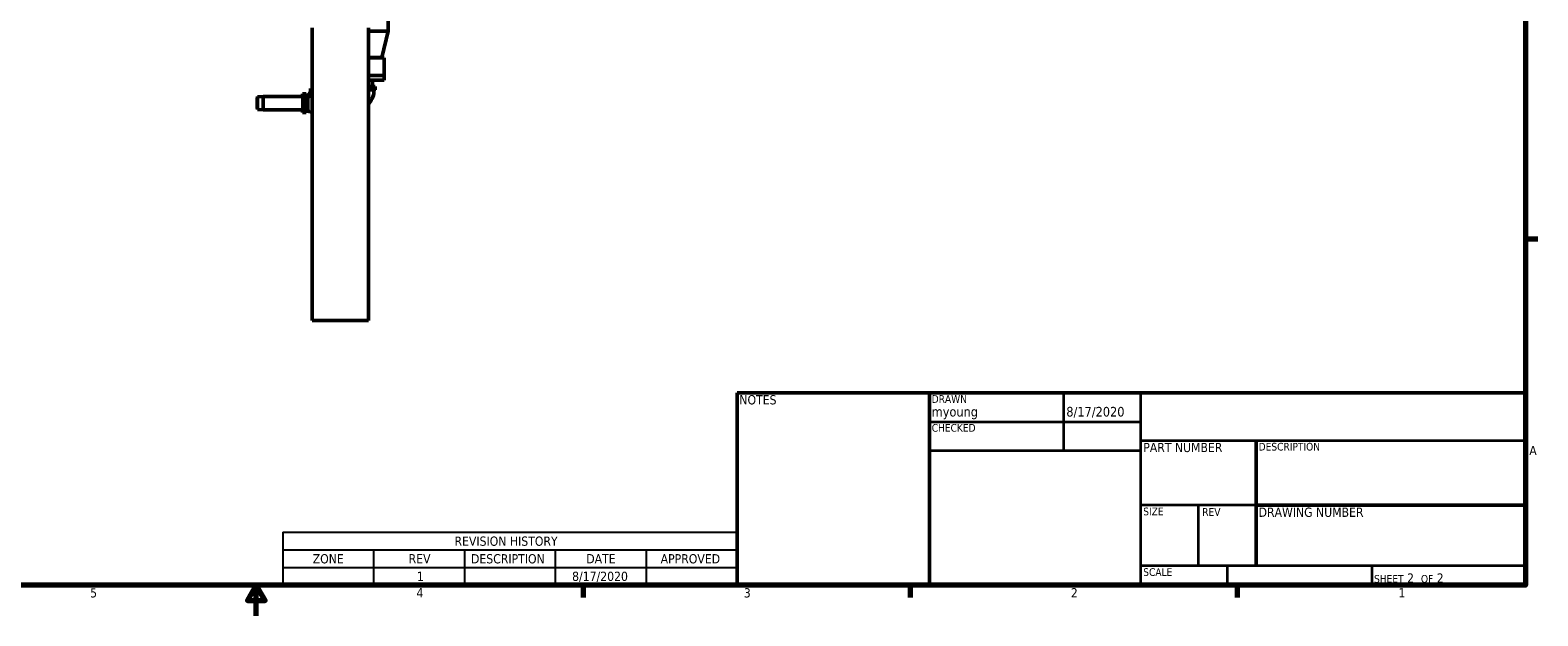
# Model space of a CAD drawing. Header units: inches. Extents: x 1 to 203, y 4 to 128.
# Tile 6 of 47: x 84 to 202, y 4 to 49. Entities that reach past the tile are written whole.
import ezdxf
from ezdxf.enums import TextEntityAlignment as Align

# ---------------------------------------------------------------- set-up
doc = ezdxf.new("R2010")
doc.units = ezdxf.units.IN
doc.header["$LTSCALE"] = 6
doc.header["$MEASUREMENT"] = 0
for name, color, linetype, lineweight in [('Border (ANSI)', 7, 'Continuous', 70), ('Symbol (ANSI)', 7, 'Continuous', 25), ('Title (ANSI)', 7, 'Continuous', 50), ('Visible (ANSI)', 7, 'Continuous', 50)]:
    doc.layers.add(name, color=color, linetype=linetype, lineweight=lineweight)
doc.styles.add('Note Text (ANSI)', font='tahoma.ttf')
doc.styles.get("Standard").update_dxf_attribs({"font": 'tahoma.ttf'})
doc.styles.add('Text Style38', font='tahoma.ttf')
doc.styles.add('Text Style39', font='tahoma.ttf')

# ---------------------------------------------------------------- blocks, each defined once
blk = doc.blocks.new('Borders Default Border')
at = {"layer": 'Border (ANSI)'}
for p, q in [((33.5, 5.5), (33.66, 5.5)), ((21.25, 1), (21.25, 0.84)), ((25.5, 1), (25.5, 0.84)), ((29.75, 1), (29.75, 0.84))]:
    blk.add_line(p, q, dxfattribs=at)
at = {"layer": 'Border (ANSI)', "flags": 128}
for points in [[(0.5, 1), (0.5, 21), (33.5, 21), (33.5, 1), (0.5, 1)], [(17, 0.6), (17, 1), (16.885, 0.8), (17.115, 0.8), (17, 1)]]:
    blk.add_lwpolyline(points, dxfattribs=at)
at = {"layer": 'Border (ANSI)', "char_height": 0.12, "attachment_point": 7, "style": 'Note Text (ANSI)'}
for s, insert in [('A', (33.549, 2.69)), ('5', (14.84, 0.837)), ('4', (19.083, 0.84)), ('3', (23.338, 0.837)), ('2', (27.589, 0.84)), ('1', (31.848, 0.84))]:
    blk.add_mtext(s, dxfattribs=dict(at, insert=insert))
blk = doc.blocks.new('Title Blocks ECS Standard w Comments')
at = {"layer": 'Title (ANSI)'}
for p, q in [((2.182, 4.756), (2.182, 7.256)), ((2.182, 7.256), (4.682, 7.256)), ((4.682, 7.256), (4.682, 4.756)), ((12.432, 7.256), (4.682, 7.256)), ((4.682, 7.256), (4.682, 4.756)), ((12.432, 4.756), (12.432, 7.256)), ((8.932, 6.636), (8.932, 5.006)), ((8.932, 5.794), (12.432, 5.794)), ((4.682, 4.756), (2.182, 4.756)), ((4.682, 4.756), (12.432, 4.756))]:
    blk.add_line(p, q, dxfattribs=at)
at = {"layer": 'Title (ANSI)', "lineweight": 35}
for p, q in [((6.432, 6.506), (6.432, 7.256)), ((7.432, 4.756), (7.432, 7.256)), ((4.682, 6.881), (7.432, 6.881)), ((4.682, 6.506), (7.432, 6.506)), ((7.432, 6.636), (12.432, 6.636)), ((8.932, 5.794), (7.432, 5.794)), ((8.182, 5.006), (8.182, 5.794)), ((12.432, 5.006), (7.432, 5.006)), ((8.552, 5.006), (8.552, 4.756)), ((10.432, 5.006), (10.432, 4.756))]:
    blk.add_line(p, q, dxfattribs=at)
at = {"layer": 'Title (ANSI)', "style": 'Text Style38'}
for s, p in [('DRAWN', (4.712, 7.226)), ('CHECKED', (4.712, 6.851)), ('DESCRIPTION', (8.962, 6.606)), ('SIZE', (7.462, 5.764)), ('REV', (8.229, 5.757)), ('SCALE', (7.462, 4.976))]:
    blk.add_text(s, height=0.1, dxfattribs=at).set_placement(p, align=Align.TOP_LEFT)
at = {"layer": 'Title (ANSI)', "char_height": 0.12, "style": 'Note Text (ANSI)'}
for s, insert, attachment_point in [('\\fTahoma|b0|i0;NOTES', (2.212, 7.226), 1), ('\\fTahoma|b0|i0;PART NUMBER', (7.462, 6.606), 1), ('\\fTahoma|b0|i0;DRAWING NUMBER', (8.962, 5.764), 1), ('\\fTahoma|b0|i0;\\H0.1000;SHEET\\fTahoma|b0|i0;\\H0.1200; 2  \\fTahoma|b0|i0;\\H0.1000;OF\\fTahoma|b0|i0;\\H0.1200; 2 ', (10.462, 4.786), 7)]:
    blk.add_mtext(s, dxfattribs=dict(at, insert=insert, attachment_point=attachment_point))
at = {"layer": 'Title (ANSI)', "style": 'Text Style39'}
for tag, p in [('AUTHOR', (4.712, 6.911)), ('CREATION_DATE', (6.462, 6.911)), ('CHECKED_BY', (4.712, 6.536)), ('CHECKED_DATE', (6.462, 6.536))]:
    blk.add_attdef(tag, text='', height=0.125, dxfattribs=at).set_placement(p, align=Align.BOTTOM_LEFT)
at = {"layer": 'Title (ANSI)', "lineweight": 30, "flags": 63}
for tag, p in [('COMPANY', (9.932, 6.946)), ('Sheet_Size', (7.807, 5.381)), ('REVISION_NUMBER', (8.557, 5.381)), ('<DRAWING_NUMBER>', (10.682, 5.4))]:
    blk.add_attdef(tag, text='', height=0.24, dxfattribs=at).set_placement(p, align=Align.MIDDLE_CENTER)
for tag, height, p in [('COMMENTS', 0.12, (2.212, 7.006)), ('DESCRIPTION', 0.125, (8.962, 6.386))]:
    blk.add_attdef(tag, text='', height=height, dxfattribs=at).set_placement(p, align=Align.TOP_LEFT)
blk.add_attdef('PART_NUMBER', text='', height=0.24, dxfattribs=at).set_placement((7.462, 6.223), align=Align.MIDDLE_LEFT)
blk.add_attdef('Initial_View_Scale', text='', height=0.12, dxfattribs=at).set_placement((8.522, 4.786), align=Align.BOTTOM_RIGHT)
blk = doc.blocks.new('REVISION HISTORY2')
at = {"layer": 'Symbol (ANSI)'}
for p, q in [((17.344, 1.686), (23.25, 1.686)), ((17.344, 1.686), (17.344, 1.457)), ((23.25, 1.686), (23.25, 1.457)), ((17.344, 1.457), (23.25, 1.457)), ((17.344, 1.457), (17.344, 1.229)), ((18.526, 1.457), (18.526, 1.229)), ((19.707, 1.457), (19.707, 1.229)), ((20.888, 1.457), (20.888, 1.229)), ((22.069, 1.457), (22.069, 1.229)), ((23.25, 1.457), (23.25, 1.229)), ((17.344, 1.229), (23.25, 1.229)), ((17.344, 1.229), (17.344, 1)), ((18.526, 1.229), (18.526, 1)), ((19.707, 1.229), (19.707, 1)), ((20.888, 1.229), (20.888, 1)), ((22.069, 1.229), (22.069, 1)), ((23.25, 1.229), (23.25, 1)), ((17.344, 1), (23.25, 1))]:
    blk.add_line(p, q, dxfattribs=at)
at = {"layer": 'Symbol (ANSI)', "char_height": 0.12, "attachment_point": 7, "style": 'Note Text (ANSI)'}
for s, insert in [('REVISION HISTORY', (19.577, 1.509)), ('ZONE', (17.734, 1.28)), ('REV', (18.981, 1.283)), ('DESCRIPTION', (19.792, 1.28)), ('DATE', (21.29, 1.283)), ('APPROVED', (22.257, 1.28)), ('1', (19.089, 1.054)), ('8/17/2020', (21.106, 1.039))]:
    blk.add_mtext(s, dxfattribs=dict(at, insert=insert))

msp = doc.modelspace()

# ---------------------------------------------------------------- linework, layer by layer
at = {"layer": 'Visible (ANSI)'}
for p, q in [((106.35, 49.48), (106.35, 26.65)), ((110.75, 49.48), (110.75, 26.65)), ((112.29, 50.24), (112.29, 49.22)), ((110.75, 49.22), (112.29, 49.22)), ((111.79, 47.16), (112.29, 49.22)), ((110.75, 47.16), (111.79, 47.16)), ((110.75, 47.12), (111.98, 47.12)), ((111.79, 47.16), (111.79, 47.12)), ((111.98, 47.12), (111.98, 45.75)), ((106.35, 44.75), (106.22, 44.75)), ((106.22, 44.75), (106.22, 44.75)), ((106.22, 44.48), (106.22, 44.75)), ((110.75, 45.75), (111.28, 45.75)), ((111.99, 45.38), (110.75, 45.38)), ((110.75, 44.9), (111.27, 44.9)), ((111.07, 44.9), (111.07, 45.38)), ((111.27, 44.63), (111.27, 44.9)), ((111.28, 45.75), (111.99, 45.75)), ((111.99, 45.75), (111.99, 45.38)), ((102.09, 44.1), (102.54, 44.12)), ((102.54, 44.12), (105.62, 44.12)), ((105.64, 43.96), (105.62, 44.32)), ((105.62, 44.32), (105.62, 44.12)), ((105.89, 44.32), (105.62, 44.32)), ((105.64, 43.23), (105.64, 43.96)), ((105.9, 43.96), (105.64, 43.96)), ((105.89, 44.14), (105.89, 44.32)), ((105.89, 44.22), (106.02, 44.22)), ((105.9, 43.96), (105.89, 44.14)), ((105.9, 43.6), (105.9, 43.96)), ((105.9, 43.23), (105.9, 43.6)), ((106.35, 44.48), (106.19, 44.48)), ((106.19, 44.48), (106.19, 44.48)), ((106.19, 44.42), (106.19, 44.48)), ((111.27, 44.63), (110.75, 44.63)), ((102.09, 43.09), (102.54, 43.07)), ((102.54, 43.07), (105.62, 43.07)), ((105.62, 42.87), (105.64, 43.23)), ((105.62, 43.07), (105.62, 42.87)), ((105.89, 42.87), (105.62, 42.87)), ((105.64, 43.23), (105.9, 43.23)), ((105.89, 43.05), (105.9, 43.23)), ((105.89, 42.87), (105.89, 43.05)), ((106.02, 42.97), (105.89, 42.97)), ((110.75, 26.65), (106.35, 26.65))]:
    msp.add_line(p, q, dxfattribs=at)
for centre, major_axis, start_param, end_param in [((102.09, 43.6), (0, -0.508), 3.141593, 6.283185), ((102.09, 43.6), (0, -0.411), 3.141593, 6.283185), ((102.09, 43.6), (0, 0.508), 3.141593, 6.283185), ((102.09, 43.6), (0, 0.411), 3.141593, 6.283185), ((102.54, 43.6), (0, 0.523), 3.141593, 6.283185), ((102.54, 43.6), (0, 0.523), 0, 0.000601), ((105.62, 43.6), (0, 0.523), 3.141593, 6.283185), ((106.02, 43.6), (0, 0.626), 3.141593, 6.283185), ((102.54, 43.6), (0, -0.523), 6.282585, 6.283185)]:
    msp.add_ellipse(centre, major_axis=major_axis, ratio=0.017202, start_param=start_param, end_param=end_param, dxfattribs=at)
for points, knots in [([(106.02, 44.22), (106.04, 44.23), (106.07, 44.23), (106.1, 44.26), (106.12, 44.27), (106.15, 44.3), (106.16, 44.32), (106.18, 44.36), (106.18, 44.38), (106.19, 44.41), (106.19, 44.41), (106.19, 44.42)], [0, 0, 0, 0, 0.1643533, 0.1643533, 0.3294651, 0.3294651, 0.4947355, 0.4947355, 0.6600015, 0.6600015, 0.696324, 0.696324, 0.696324, 0.696324]), ([(111.19, 44.63), (111.19, 44.45), (111.16, 44.26), (111.04, 43.92), (110.95, 43.76), (110.81, 43.57), (110.78, 43.54), (110.75, 43.5)], [0, 0, 0, 0, 1.380153, 1.380153, 2.764448, 2.764448, 3.122285, 3.122285, 3.122285, 3.122285])]:
    msp.add_open_spline(points, degree=3, knots=knots, dxfattribs=at)
for points in [[(106.02, 44.22), (106.04, 44.23), (106.13, 44.16), (106.27, 44.06)], [(106.02, 44.22), (106.02, 44.22), (106.02, 44.22), (106.02, 44.22)], [(106.19, 44.42), (106.19, 44.42), (106.19, 44.42), (106.19, 44.42)], [(106.35, 42.92), (106.24, 42.93), (106.13, 42.95), (106.02, 42.97)]]:
    msp.add_open_spline(points, degree=3, dxfattribs=at)

# ---------------------------------------------------------------- block references
at = {"xscale": 6, "yscale": 6, "zscale": 6}
msp.add_blockref('Borders Default Border', (0, 0), dxfattribs=at)
msp.add_blockref('Title Blocks ECS Standard w Comments', (126.41, -22.54), dxfattribs=at).add_auto_attribs({'AUTHOR': 'myoung', 'CREATION_DATE': '8/17/2020'})
at = {"layer": 'Symbol (ANSI)', "xscale": 6, "yscale": 6, "zscale": 6}
msp.add_blockref('REVISION HISTORY2', (0, 0), dxfattribs=at)

doc.saveas('drawing.dxf')
